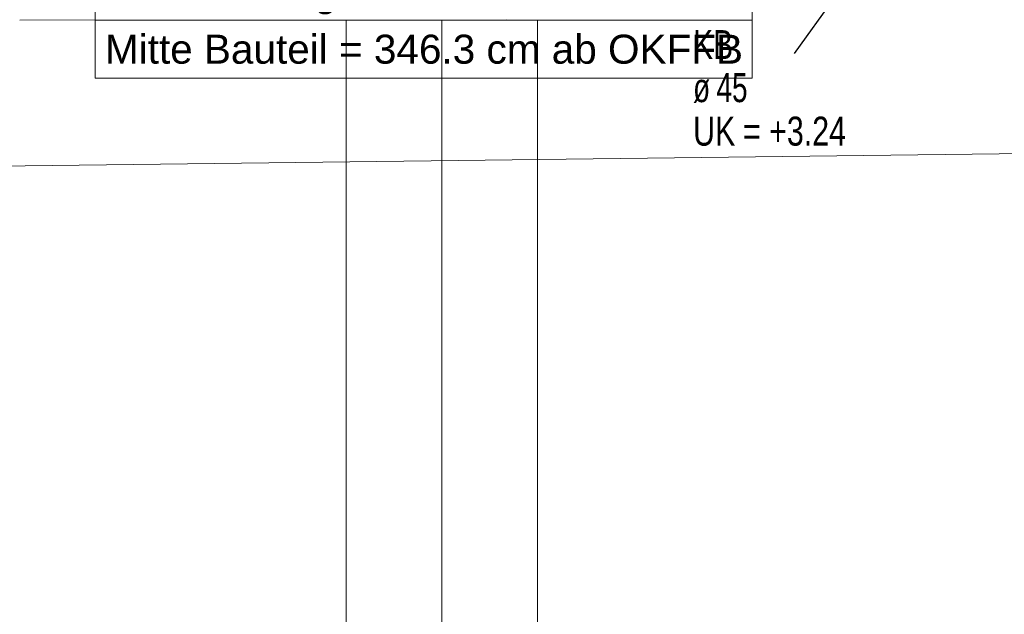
# Model space of a CAD drawing. Extents: x -357 to 533, y -64 to 530.
# Tile 85 of 135: x -46 to 22, y 178 to 219. Entities that reach past the tile are written whole.
import ezdxf
from ezdxf.lldxf.tags import DXFTag

# ---------------------------------------------------------------- set-up
doc = ezdxf.new("R2010")
doc.units = 0
doc.layers.get('0').update_dxf_attribs({"lineweight": 35})
for name, color, linetype, lineweight in [('5_EG-BESTAND', 7, 'Continuous', 25), ('5_EG-DURCHBRÜCHE', 7, 'Continuous', 25), ('5_EG-NEU', 7, 'Continuous', 25)]:
    doc.layers.add(name, color=color, linetype=linetype, lineweight=lineweight)
doc.layers.add('L_Außenluft_Beschriftung', color=7, linetype='Continuous', lineweight=18, true_color=0x66ff33)
doc.layers.add('X_Aenderungen', color=4, linetype='Continuous', lineweight=50, true_color=0x00ffff)
doc.styles.get("Standard").update_dxf_attribs({"font": 'arial.ttf'})
tags = doc.linetypes.add('PUNKT2_S9', pattern=[0.0005, 0, -0.0005]).pattern_tags.tags
tags[6:7] = [DXFTag(74, 4), DXFTag(75, 0), DXFTag(340, '0'), DXFTag(46, 1.0), DXFTag(50, 0.0), DXFTag(44, 0.0), DXFTag(45, 0.0)]
tags[4:5] = [DXFTag(74, 4), DXFTag(75, 0), DXFTag(340, '0'), DXFTag(46, 1.0), DXFTag(50, 0.0), DXFTag(44, 0.0), DXFTag(45, 0.0)]

# ---------------------------------------------------------------- blocks, each defined once
blk = doc.blocks.new('Referenz-A06HSW74NL', base_point=(-327.48, -41.15))
at = {"layer": '5_EG-BESTAND', "color": 0, "lineweight": 13}
blk.add_line((-45.748, 218.871), (-12.132, 218.91), dxfattribs=at)
at = {"layer": '5_EG-BESTAND', "color": 0, "linetype": 'PUNKT2_S9', "lineweight": 13, "ltscale": 0.13}
blk.add_line((175.091, 211.536), (-68.742, 208.536), dxfattribs=at)
at = {"layer": '5_EG-DURCHBRÜCHE', "color": 0, "lineweight": -2}
blk.add_line((7.711, 216.572), (12.905, 223.855), dxfattribs=at)
at = {"layer": '5_EG-NEU', "color": 0, "lineweight": 13}
for p, q in [((-23.226, 167.648), (-23.227, 218.887)), ((-16.626, 161.048), (-16.627, 218.887)), ((-10.026, 161.048), (-10.027, 218.887))]:
    blk.add_line(p, q, dxfattribs=at)
at = {"layer": '5_EG-DURCHBRÜCHE', "color": 0, "lineweight": 18, "char_height": 2, "attachment_point": 1}
for s, insert in [('{\\W0.74;\\fArial;KB}', (0.708, 218.191)), ('{\\W0.69;\\fArial;ø}', (0.708, 215.223)), ('{\\W0.69;\\fArial;45}', (2.321, 215.223)), ('{\\W0.75;\\fArial;UK}', (0.708, 212.223)), ('{\\W0.75;\\fArial;+3.24}', (5.954, 212.223)), ('{\\W0.75;\\fArial;=}', (4.149, 212.223))]:
    blk.add_mtext(s, dxfattribs=dict(at, insert=insert))
blk = doc.blocks.new('Revisionswolke-A06HSW9QNL', base_point=(-94.46, 206.672))
at = {"color": 0, "linetype": 'ByBlock', "lineweight": -2, "ltscale": 0.5}
blk.add_ellipse((-50.343, 223.897), major_axis=(-0.468, -5.736), ratio=1, start_param=0, end_param=2.090635, dxfattribs=at)
blk = doc.blocks.new('Bauteilbeschriftung-A06HSWB6NL', base_point=(-40.535, 214.877))
at = {"color": 0, "lineweight": -2}
for p, q in [((-40.535, 234.877), (4.791, 234.877)), ((-40.535, 214.877), (-40.535, 234.877)), ((4.791, 234.877), (4.791, 214.877)), ((-40.535, 230.877), (4.791, 230.877)), ((-40.535, 226.877), (4.791, 226.877)), ((-40.535, 222.877), (4.791, 222.877)), ((-40.535, 218.877), (4.791, 218.877)), ((4.791, 214.877), (-40.535, 214.877))]:
    blk.add_line(p, q, dxfattribs=at)
at = {"color": 0, "linetype": 'ByBlock', "lineweight": -2, "ltscale": 0.18}
blk.add_line((4.791, 224.877), (13.375, 224.877), dxfattribs=at)
at = {"color": 0, "linetype": 'ByBlock', "lineweight": -2, "ltscale": 0.18, "char_height": 2, "attachment_point": 1}
for s, insert in [('{\\fArial;Stahlblech verzinkt}', (-39.868, 233.877)), ('{\\fArial;DN 400}', (-39.868, 229.877)), ('{\\fArial;Volumenstrom 1200 m³/h}', (-39.868, 225.877)), ('{\\fArial;Geschwindigkeit 2,65 m/s}', (-39.868, 221.877)), ('{\\fArial;Mitte Bauteil = 346.3 cm ab OKFFB}', (-39.868, 217.877))]:
    blk.add_mtext(s, dxfattribs=dict(at, insert=insert))

msp = doc.modelspace()

# ---------------------------------------------------------------- block references
at = {"color": 251, "lineweight": 25, "ltscale": 0.25, "true_color": 0x585858}
msp.add_blockref('Referenz-A06HSW74NL', (-327.48, -41.15), dxfattribs=at)
at = {"layer": 'L_Außenluft_Beschriftung', "ltscale": 0.18}
msp.add_blockref('Bauteilbeschriftung-A06HSWB6NL', (-40.535, 214.877), dxfattribs=at)
at = {"layer": 'X_Aenderungen', "color": 1, "ltscale": 0.5, "true_color": 0xff0000}
msp.add_blockref('Revisionswolke-A06HSW9QNL', (-94.46, 206.672), dxfattribs=at)

doc.saveas('drawing.dxf')
